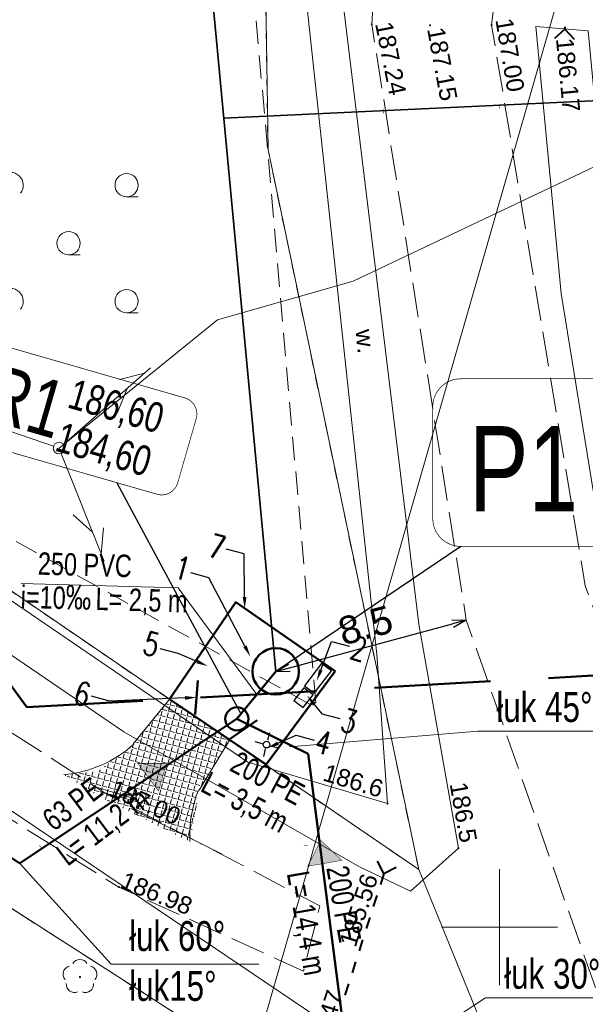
# Model space of a CAD drawing. Header units: metres. Extents: x 7482748 to 7484637, y 5684406 to 5687014.
# Tile 72 of 180: x 7483129 to 7483154, y 5685697 to 5685739. Entities that reach past the tile are written whole.
import ezdxf
from ezdxf import colors
from ezdxf.entities.mleader import LeaderData, LeaderLine
from ezdxf.enums import TextEntityAlignment as Align
from ezdxf.lldxf.tags import DXFTag
from ezdxf.math import Vec2, Vec3

# ---------------------------------------------------------------- set-up
doc = ezdxf.new("R2010")
doc.units = ezdxf.units.M
doc.header["$MEASUREMENT"] = 0
for name, pattern in [('1', [1.5, 1, -0.5]), ('ACAD_ISO03W100', [30, 12, -18]), ('KTJZ01_500', [2, 1.5, -0.5]), ('l217_500', [2, 1.5, -0.5]), ('l218_500', [1, 0.5, -0.5]), ('PTTL_500', [1.5, 1, -0.5])]:
    doc.linetypes.add(name, pattern=pattern)
doc.layers.add('+opis sieci', color=7, linetype='Continuous')
doc.layers.add('IS_Węzeł_sieci_kanalizacyjnej_-_opisy', color=7, linetype='Continuous')
for name, color, linetype, lineweight in [('.domiar', 250, 'Continuous', 9), ('.ks gawitacja', 34, 'Continuous', 50), ('.ks tłoczny', 104, 'Continuous', 50), ('.opisy', 250, 'Continuous', 9), ('_Dzialki', 7, 'Continuous', 0), ('_Kontury', 7, 'Continuous', 0), ('_Podzial_sekcyjny_krzyze', 7, '1', 13), ('_Uzytki', 7, 'Continuous', 0), ('BUIB05_01', 7, 'Continuous', 40), ('GES__SUSM04_01P', 7, 'Continuous', 13), ('Kontur', 7, 'Continuous', 30), ('PTTL04_P', 7, 'Continuous', 13), ('RTPW01_P', 7, 'Continuous', 0), ('RTPW02_P', 7, 'Continuous', 0), ('SUPT_L_0', 30, 'Continuous', 13)]:
    doc.layers.add(name, color=color, linetype=linetype, lineweight=lineweight)
doc.layers.add('_ramki_nieplotowane', color=7, linetype='Continuous', lineweight=0, plot=False)
for name, color, linetype, lineweight, true_color in [('GES__SUPT_pL', 7, 'Continuous', 13, 0xff9100), ('GES__SUPW_01_pL', 5, 'Continuous', 13, 0x0000ff), ('OBOP02_01', 7, 'Continuous', 13, 0x008000)]:
    doc.layers.add(name, color=color, linetype=linetype, lineweight=lineweight, true_color=true_color)
doc.layers.add('IS_kanalizacja_sanitarna', color=7, linetype='SOLID', true_color=0x000000)
doc.layers.add('IS_Opisy_działek_Net', color=7, linetype='SOLID', true_color=0x000000)
for name, color, linetype, lineweight, transparency in [('KTJZ01_O', 7, 'KTJZ01_500', 13, 0.5), ('PTRW02_O', 7, 'Continuous', 13, 0.5), ('PTRW02_T', 7, 'Continuous', 13, 0.25), ('PTTL04_O', 7, 'PTTL_500', 13, 0.5), ('RTPW01_G', 7, 'Continuous', 13, 0.25), ('RTPW02_G', 7, 'Continuous', 13, 0.25)]:
    doc.layers.add(name, color=color, linetype=linetype, lineweight=lineweight, transparency=transparency)
doc.styles.get("Standard").update_dxf_attribs({"font": 'simplex.shx', "width": 0.75})
doc.styles.add('Style-Arial', font='arial.ttf')
tags = doc.linetypes.add('SOLID', pattern=[10, 10, 0]).pattern_tags.tags
tags[6:7] = [DXFTag(74, 4), DXFTag(75, 0), DXFTag(340, '0'), DXFTag(46, 0.0), DXFTag(50, 0.0), DXFTag(44, 0.0), DXFTag(45, 0.0)]
tags[4:5] = [DXFTag(74, 4), DXFTag(75, 0), DXFTag(340, '0'), DXFTag(46, 0.0), DXFTag(50, 0.0), DXFTag(44, 0.0), DXFTag(45, 0.0)]
doc.dimstyles.get("Standard").update_dxf_attribs({"dimtxt": 0.18, "dimasz": 0.18, "dimexe": 0.18, "dimexo": 0.0625, "dimgap": 0.09, "dimtad": 0, "dimtih": 1, "dimtoh": 1, "dimdec": 4, "dimzin": 0, "dimdsep": 46, "dimtxsty": 'Standard', "dimcen": 0.09, "dimadec": 0, "dimazin": 0, "dimtfac": 1, "dimtdec": 4, "dimtofl": 0, "dimtmove": 0, "dimatfit": 3, "dimfxl": 0, "dimtolj": 1, "dimtzin": 0, "dimarcsym": 0})

# ---------------------------------------------------------------- blocks, each defined once
blk = doc.blocks.new('SUSM04_01')
at = {"layer": 'GES__SUSM04_01P', "linetype": 'Continuous', "lineweight": 13}
blk.add_circle((0, 0), 0.25, dxfattribs=at)
blk = doc.blocks.new('RTPW01_1')
at = {"layer": 'RTPW02_P', "linetype": 'Continuous', "lineweight": 0}
h = blk.add_hatch(color=256, dxfattribs=at)
edge = h.paths.add_edge_path()
edge.add_arc((0, 0), 0.045, 0, 360)
blk = doc.blocks.new('RTPW01_2')
at = {"layer": 'RTPW01_P', "linetype": 'Continuous', "lineweight": 0}
h = blk.add_hatch(color=256, dxfattribs=at)
edge = h.paths.add_edge_path()
edge.add_arc((0, 0), 0.045, 0, 360)
blk = doc.blocks.new('RTPW01_3')
at = {"layer": 'RTPW02_P', "linetype": 'Continuous', "lineweight": 0}
h = blk.add_hatch(color=256, dxfattribs=at)
edge = h.paths.add_edge_path()
edge.add_arc((0, 0), 0.045, 0, 360)
blk = doc.blocks.new('PTTL04_1')
at = {"layer": 'PTTL04_P', "linetype": 'Continuous', "lineweight": 13}
for p, q in [((-5, 2), (-4.5, 2)), ((5, 2), (5.5, 2)), ((-2.5, -0.5), (-2, -0.5)), ((2.5, -0.5), (3, -0.5)), ((-5, -3), (-4.5, -3)), ((5, -3), (5.5, -3))]:
    blk.add_line(p, q, dxfattribs=at)
for centre in [(-5, 2.5), (5, 2.5), (-2.5, 0), (2.5, 0), (-5, -2.5), (5, -2.5)]:
    blk.add_circle(centre, 0.5, dxfattribs=at)
for centre in [(0, 2.5), (0, -2.5)]:
    blk.add_arc(centre, 0.55, 320.48, 219.52, dxfattribs=at)
blk = doc.blocks.new('OBOP02_01_35')
at = {"layer": 'OBOP02_01', "linetype": 'Continuous', "lineweight": 13}
h = blk.add_hatch(color=256, dxfattribs=at)
edge = h.paths.add_edge_path()
edge.add_arc((0, 0), 0.05, 0, 360)
for centre, start, end in [((-0.38, 0.12), 102, 222), ((0, 0.4), 30, 150), ((0.38, 0.12), 318, 78), ((-0.24, -0.32), 174, 294), ((0.24, -0.32), 246, 6)]:
    blk.add_arc(centre, 0.35, start, end, dxfattribs=at)
blk = doc.blocks.new('TerminatorOpen_0.5')
at = {"color": 0, "linetype": 'ByBlock', "lineweight": -2}
for q in [(-1, 0.25), (-1, 0), (-1, -0.25)]:
    blk.add_line((0, 0), q, dxfattribs=at)
blk = doc.blocks.new('*D569')
at = {"layer": '.domiar', "color": 0, "linetype": 'Continuous', "lineweight": -2, "transparency": 16777216}
blk.add_line((7483140.950610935, 5685711.186374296), (7483147.980824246, 5685713.071974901), dxfattribs=at)
at = {"layer": 'Defpoints', "color": 0, "linetype": 'Continuous', "transparency": 16777216}
for p in [(7483148.569999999, 5685713.23), (7483148.569999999, 5685713.23), (7483140.361435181, 5685711.028349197)]:
    blk.add_point(p, dxfattribs=at)
at = {"layer": '.domiar', "color": 0, "linetype": 'Continuous', "lineweight": -2, "transparency": 16777216, "xscale": 0.61, "yscale": 0.61, "zscale": 0.61}
for p, rotation in [((7483148.569999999, 5685713.23), 15.0141472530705), ((7483140.361435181, 5685711.028349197), 195.0141472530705)]:
    blk.add_blockref('TerminatorOpen_0.5', p, dxfattribs=dict(at, rotation=rotation))
at = {"layer": '.domiar', "color": 0, "linetype": 'Continuous', "transparency": 16777216, "insert": (7483144.22927899, 5685713.010704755), "char_height": 1.2, "attachment_point": 5, "rotation": 15.014147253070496, "style": 'Style-Arial'}
blk.add_mtext('\\A1;8.5', dxfattribs=at)

msp = doc.modelspace()

# ---------------------------------------------------------------- hatches: boundary and pattern name
at = {"layer": '.domiar', "linetype": 'Continuous'}
h = msp.add_hatch(dxfattribs=at)
h.set_pattern_fill('ANGLE', color=256, angle=-14.9078800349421)
h.set_pattern_definition([(345.0921199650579, (-1211010.898142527, 2115671.945505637), (0.07074806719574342, 0.2657436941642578), [0.2, -0.075]), (75.0921199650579, (-1211010.898142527, 2115671.945505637), (-0.2657436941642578, 0.07074806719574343), [0.2, -0.075])])
h.paths.add_polyline_path([(7483137.270314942, 5685706.24428451), (7483135.126773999, 5685707.416408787), (7483132.8197006, 5685705.61099566), (7483136.663065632, 5685703.689179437), (7483137.066776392, 5685705.908544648)])
h.paths.add_polyline_path([(7483135.126773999, 5685707.416408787), (7483134.256732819, 5685707.892161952, -0.04693367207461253), (7483133.467460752, 5685707.308986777), (7483132.707870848, 5685706.711956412), (7483131.236995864, 5685706.578202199), (7483132.727297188, 5685705.657200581), (7483132.8197006, 5685705.61099566)])
h.paths.add_polyline_path([(7483136.604559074, 5685708.572857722), (7483135.405946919, 5685709.356312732), (7483134.228832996, 5685707.907418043), (7483135.126773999, 5685707.416408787)])
h.paths.add_polyline_path([(7483138.092411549, 5685707.60034508), (7483136.604559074, 5685708.572857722), (7483135.126773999, 5685707.416408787), (7483137.270314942, 5685706.24428451)])
h.paths.add_polyline_path([(7483136.88317904, 5685708.790893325), (7483136.604559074, 5685708.572857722), (7483138.092411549, 5685707.60034508), (7483138.265055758, 5685707.88512427)])
h.paths.add_polyline_path([(7483137.085563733, 5685708.949270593), (7483136.88317904, 5685708.790893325), (7483138.265055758, 5685707.88512427), (7483138.379251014, 5685708.073491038)])
h.paths.add_polyline_path([(7483135.619508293, 5685709.619182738), (7483135.405946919, 5685709.356312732), (7483136.604559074, 5685708.572857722), (7483136.88317904, 5685708.790893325)])
h.paths.add_polyline_path([(7483135.788575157, 5685709.827285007), (7483135.619508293, 5685709.619182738), (7483136.88317904, 5685708.790893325), (7483137.085563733, 5685708.949270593)])
h.paths.add_polyline_path([(7483132.470512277, 5685705.545664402), (7483135.76368658, 5685704.122411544), (7483136.219431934, 5685705.176931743), (7483132.926257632, 5685706.600184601)], flags=9)
at = {"layer": 'IS_kanalizacja_sanitarna', "linetype": 'Continuous', "ltscale": 0.01}
for points in [[(7483135.66396112, 5685707.067051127), (7483134.413961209, 5685707.066577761), (7483135.314415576, 5685705.866918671)], [(7483142.303166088, 5685703.742009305), (7483141.735882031, 5685702.628147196), (7483143.213634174, 5685702.885535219)]]:
    msp.add_hatch(color=256, dxfattribs=at).paths.add_polyline_path(points)

# ---------------------------------------------------------------- linework, layer by layer
at = {"layer": '.domiar', "linetype": 'Continuous'}
for p, q in [((7483132.624649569, 5685706.036085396), (7483134.301730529, 5685705.529487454)), ((7483134.114950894, 5685705.115083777), (7483138.050719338, 5685703.147062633))]:
    msp.add_line(p, q, dxfattribs=at)
for points in [[(7483129.396323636, 5685714.809443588), (7483136.158895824, 5685714.622185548), (7483139.551385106, 5685710.037002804)], [(7483135.812846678, 5685709.857160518), (7483134.228832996, 5685707.907418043)], [(7483140.953068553, 5685707.780768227), (7483149.062909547, 5685708.454627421), (7483149.062909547, 5685708.454627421)], [(7483154.470224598, 5685708.454627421), (7483149.062909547, 5685708.454627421)], [(7483138.369076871, 5685708.056708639), (7483137.066776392, 5685705.908544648)], [(7483129.341190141, 5685702.745594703), (7483133.278260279, 5685698.406127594), (7483139.628715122, 5685698.406127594)], [(7483143.655966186, 5685693.186554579), (7483149.403624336, 5685696.960113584), (7483149.403624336, 5685696.960113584)], [(7483154.810939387, 5685696.960113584), (7483149.403624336, 5685696.960113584)]]:
    msp.add_lwpolyline(points, dxfattribs=at)
for centre, radius, start, end in [((7483130.762559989, 5685711.79550226), 5.238827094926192, 275.1959087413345, 311.8341108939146), ((7483141.895176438, 5685703.954369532), 5.238827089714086, 157.8488506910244, 182.901559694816)]:
    msp.add_arc(centre, radius, start, end, dxfattribs=at)
at = {"layer": '.ks gawitacja', "linetype": 'Continuous'}
msp.add_lwpolyline([(7483138.690752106, 5685708.980175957), (7483140.361435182, 5685711.028349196)], dxfattribs=at)
for centre, radius in [((7483140.361435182, 5685711.028349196), 1), ((7483138.690752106, 5685708.980175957), 0.5)]:
    msp.add_circle(centre, radius, dxfattribs=at)
at = {"layer": '.ks tłoczny', "linetype": 'Continuous', "lineweight": 35}
for points in [[(7483140.361435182, 5685711.028349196), (7483137.62560025, 5685740.215733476), (7483137.62560025, 5685740.215733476), (7483137.62560025, 5685740.215733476), (7483139.779168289, 5685773.104106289), (7483139.779168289, 5685773.104106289)], [(7483138.12625366, 5685734.874488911), (7483155.218236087, 5685735.666559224)]]:
    msp.add_lwpolyline(points, dxfattribs=at)
at = {"layer": '.ks tłoczny', "linetype": 'Continuous'}
for points in [[(7483129.341190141, 5685702.745594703), (7483097.058899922, 5685724.426886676), (7483072.952580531, 5685701.128693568), (7483072.952580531, 5685701.128693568), (7483061.648710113, 5685706.470062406), (7483020.91302796, 5685681.92913045), (7482983.509086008, 5685671.127759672), (7482925.736857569, 5685666.870595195)], [(7483141.760813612, 5685707.470790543), (7483138.690752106, 5685708.980175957)]]:
    msp.add_lwpolyline(points, dxfattribs=at)
at = {"layer": '.ks tłoczny', "color": 111, "linetype": 'Continuous', "true_color": 0x70ffb8}
for points in [[(7483129.337473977, 5685702.765461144), (7483138.690752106, 5685708.980175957)], [(7483141.760813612, 5685707.470790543), (7483143.588048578, 5685693.316893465)]]:
    msp.add_lwpolyline(points, dxfattribs=at)
at = {"layer": '.opisy', "color": 1, "linetype": 'Continuous', "lineweight": 50}
for p, q in [((7483137.011610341, 5685710.636445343), (7483136.895451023, 5685709.171173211)), ((7483138.355042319, 5685708.095647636), (7483139.56640461, 5685708.928184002))]:
    msp.add_line(p, q, dxfattribs=at)
msp.add_lwpolyline([(7483142.920754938, 5685711.031572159), (7483139.944484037, 5685707.013884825), (7483135.791225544, 5685709.825490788), (7483138.643549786, 5685714.003455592), (7483142.920754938, 5685711.031572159)], dxfattribs=at)
at = {"color": 1, "linetype": 'ByBlock', "lineweight": 30}
for p, q in [((7483140.098055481, 5685708.376294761), (7483140.013013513, 5685708.056860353)), ((7483139.456790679, 5685708.004684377), (7483139.776225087, 5685707.919642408)), ((7483140.150231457, 5685707.820071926), (7483140.469665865, 5685707.735029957)), ((7483139.91344303, 5685707.682853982), (7483139.828401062, 5685707.363419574))]:
    msp.add_line(p, q, dxfattribs=at)
msp.add_lwpolyline([(7483142.338443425, 5685711.368668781), (7483141.603186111, 5685710.41070948), (7483142.024200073, 5685710.087570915), (7483142.759457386, 5685711.045530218)], close=True, dxfattribs=at)
msp.add_circle((7483139.963228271, 5685707.869857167), 0.1433711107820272, dxfattribs=at)
at = {"layer": '_Dzialki', "color": 96, "linetype": 'Continuous', "true_color": 0x008000, "flags": 128}
for points in [[(7483140.03, 5685733.5), (7483139.62, 5685760.53)], [(7483146.52, 5685702.49), (7483140.03, 5685733.5)], [(7483146.52, 5685702.49), (7483122.05, 5685719.22)], [(7483143.46, 5685691.53), (7483112.69, 5685711.26)], [(7483159.84, 5685669.78), (7483146.52, 5685702.49)]]:
    msp.add_lwpolyline(points, dxfattribs=at)
at = {"layer": '_Kontury', "color": 96, "linetype": 'l217_500', "true_color": 0x008000, "flags": 128}
msp.add_lwpolyline([(7483143.46, 5685691.53), (7483112.69, 5685711.26)], dxfattribs=at)
at = {"layer": '_Podzial_sekcyjny_krzyze', "linetype": 'Continuous'}
for p, q in [((7483150, 5685697.5), (7483150, 5685702.5)), ((7483147.5, 5685700), (7483152.5, 5685700))]:
    msp.add_line(p, q, dxfattribs=at)
at = {"layer": '_ramki_nieplotowane', "color": 3, "linetype": 'Continuous', "lineweight": 0, "flags": 128}
msp.add_lwpolyline([(7482782.62, 5685528.23), (7483068.08, 5685446.2), (7483184.21, 5685850.35), (7482898.76, 5685932.38), (7482782.62, 5685528.23)], close=True, dxfattribs=at)
at = {"layer": '_Uzytki', "color": 96, "linetype": 'l218_500', "true_color": 0x008000, "flags": 128}
for points in [[(7483139.62, 5685760.53), (7483140.03, 5685733.5)], [(7483140.03, 5685733.5), (7483146.52, 5685702.49)], [(7483146.52, 5685702.49), (7483122.05, 5685719.22)], [(7483112.69, 5685711.26), (7483143.46, 5685691.53)]]:
    msp.add_lwpolyline(points, dxfattribs=at)
at = {"layer": 'BUIB05_01', "linetype": 'Continuous', "lineweight": 40}
for p, q in [((7483152.81, 5685738.71), (7483152.37, 5685738.3)), ((7483152.81, 5685738.8), (7483152.81, 5685738.71)), ((7483152.81, 5685738.71), (7483153.22, 5685738.27)), ((7483145.02, 5685702.32), (7483144.75, 5685702.85)), ((7483145.02, 5685702.32), (7483144.87, 5685701.84)), ((7483145.02, 5685702.32), (7483145.55, 5685702.59)), ((7483144.71, 5685701.37), (7483144.56, 5685700.89)), ((7483144.41, 5685700.42), (7483144.26, 5685699.94)), ((7483144.1, 5685699.46), (7483143.95, 5685698.99)), ((7483143.8, 5685698.51), (7483143.65, 5685698.04)), ((7483143.49, 5685697.56), (7483143.34, 5685697.08))]:
    msp.add_line(p, q, dxfattribs=at)
at = {"layer": 'GES__SUPT_pL', "linetype": 'Continuous', "lineweight": 13, "flags": 128}
msp.add_lwpolyline([(7483330.51, 5685982.7), (7483318.5, 5685970.33), (7483304.63, 5685955.31), (7483290.37, 5685938.88), (7483269.82, 5685914.74), (7483235.27, 5685876.58), (7483194.74, 5685830.89), (7483182.64, 5685815.57), (7483178.42, 5685810.79), (7483171.42, 5685800.43), (7483166.94, 5685792.19), (7483161.83, 5685777.28), (7483161.38, 5685764.86), (7483161.76, 5685749.17), (7483161.39, 5685734.08), (7483154.95, 5685733.19), (7483143.7, 5685727.84), (7483137.86, 5685726.17), (7483131.03, 5685720.65)], dxfattribs=at)
at = {"layer": 'GES__SUPW_01_pL', "linetype": 'Continuous', "lineweight": 13, "flags": 128}
msp.add_lwpolyline([(7483156.82, 5685563.04), (7483161.75, 5685598.84), (7483168.05, 5685634.05), (7483159.66, 5685661.46), (7483160.86, 5685669.99), (7483145.24, 5685694.04), (7483091.53, 5685730.3)], dxfattribs=at)
at = {"layer": 'IS_kanalizacja_sanitarna', "linetype": 'Continuous', "ltscale": 0.01, "const_width": 0.02}
for points in [[(7483150.006586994, 5685735.286773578), (7483149.997969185, 5685735.486587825)], [(7483145.011230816, 5685735.071328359), (7483145.002613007, 5685735.271142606)], [(7483135.66396112, 5685707.067051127), (7483134.413961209, 5685707.066577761), (7483135.314415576, 5685705.866918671), (7483135.66396112, 5685707.067051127)], [(7483133.500306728, 5685705.776062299), (7483133.380246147, 5685705.936016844)], [(7483130.301215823, 5685703.374850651), (7483130.181155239, 5685703.534805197)], [(7483141.569872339, 5685703.506968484), (7483141.766905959, 5685703.541286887)], [(7483142.303166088, 5685703.742009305), (7483141.735882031, 5685702.628147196), (7483143.213634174, 5685702.885535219), (7483142.303166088, 5685703.742009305)]]:
    msp.add_lwpolyline(points, dxfattribs=at)
at = {"layer": 'IS_Węzeł_sieci_kanalizacyjnej_-_opisy', "color": 1, "linetype": '1', "lineweight": 50, "ltscale": 5}
msp.add_line((7483129.640519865, 5685709.481860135), (7483180.274892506, 5685712.318070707), dxfattribs=at)
msp.add_lwpolyline([(7483129.640519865, 5685709.481860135), (7483112.565, 5685732.939999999)], dxfattribs=at)
at = {"layer": 'IS_Węzeł_sieci_kanalizacyjnej_-_opisy', "color": 18, "linetype": 'SOLID', "ltscale": 0.01, "true_color": 0x000000, "const_width": 0.03}
for points in [[(7483124.496336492, 5685721.756742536), (7483135.24954062, 5685718.660825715, 0.414214), (7483136.140636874, 5685719.153519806), (7483136.937441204, 5685721.921100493, 0.414214), (7483136.444747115, 5685722.812196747), (7483125.691542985, 5685725.908113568, 0.414214), (7483124.800446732, 5685725.415419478), (7483124.003642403, 5685722.647838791, 0.414214), (7483124.496336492, 5685721.756742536)], [(7483148.328068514, 5685716.415059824), (7483160.491401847, 5685716.415059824, 0.414214), (7483161.694735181, 5685717.618393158), (7483161.694735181, 5685722.43172649, 0.414214), (7483160.491401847, 5685723.635059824), (7483148.328068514, 5685723.635059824, 0.414214), (7483147.12473518, 5685722.43172649), (7483147.12473518, 5685717.618393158, 0.414214), (7483148.328068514, 5685716.415059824)]]:
    msp.add_lwpolyline(points, format="xyb", dxfattribs=at)
at = {"layer": 'IS_Węzeł_sieci_kanalizacyjnej_-_opisy', "color": 18, "linetype": 'SOLID', "ltscale": 0.01, "true_color": 0x000000}
for points in [[(7483133.518910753, 5685719.159085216), (7483138.860027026, 5685709.19091272)], [(7483148.328068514, 5685716.415059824), (7483140.36143518, 5685711.028359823)]]:
    msp.add_lwpolyline(points, dxfattribs=at)
at = {"layer": 'Kontur', "linetype": 'ACAD_ISO03W100', "lineweight": 30, "ltscale": 3}
for p, q in [((7483141.577932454, 5685710.324071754), (7483141.148549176, 5685709.771233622)), ((7483141.972816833, 5685710.017369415), (7483141.577932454, 5685710.324071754)), ((7483141.543433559, 5685709.464531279), (7483141.972816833, 5685710.017369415)), ((7483141.148549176, 5685709.771233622), (7483141.543433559, 5685709.464531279))]:
    msp.add_line(p, q, dxfattribs=at)
at = {"layer": 'KTJZ01_O', "linetype": 'KTJZ01_500', "lineweight": 13, "flags": 128}
for points in [[(7483197.91, 5685647.78), (7483191.3, 5685645.21), (7483187.04, 5685652.01), (7483182.78, 5685658.81), (7483173.01, 5685674.4), (7483160.42, 5685696.27), (7483153.69, 5685714.72), (7483149.66, 5685738.88), (7483150.14, 5685742.97), (7483152.18, 5685766.74), (7483152.64, 5685773.87), (7483156.88, 5685789.66), (7483160.03, 5685797.82), (7483165.63, 5685808.56), (7483171.47, 5685814.85), (7483176.12, 5685820.16), (7483191.38, 5685837.95), (7483216.44, 5685866.07), (7483238.67, 5685890.6), (7483242.86, 5685894.87), (7483263.91, 5685918.34), (7483290.28, 5685947.07), (7483315.51, 5685974.43), (7483346.16, 5686007.45), (7483367.58, 5686031.19), (7483372.66, 5686037.59), (7483378.07, 5686044.41), (7483383.78, 5686055), (7483386.81, 5686063.17), (7483391.06, 5686075.79), (7483392.94, 5686081.53), (7483394.38, 5686081.91), (7483397.17, 5686082.85), (7483401.23, 5686082.98), (7483404.7, 5686083), (7483407.11, 5686083.92), (7483410.43, 5686086.41), (7483412.08, 5686088.69), (7483412.96, 5686091.17), (7483413.79, 5686094.46), (7483412.71, 5686099.4), (7483411.05, 5686100.85), (7483407.94, 5686103.18), (7483405.29, 5686104.69), (7483403.35, 5686106.28), (7483402.57, 5686107.54), (7483401.86, 5686108.47), (7483403.54, 5686113.11), (7483404.07, 5686113.93), (7483409.52, 5686129.91), (7483416.09, 5686150.36), (7483420.49, 5686164.15), (7483421.47, 5686167.05), (7483423.62, 5686173.38), (7483428.4, 5686186.8), (7483437.81, 5686215.26), (7483441.02, 5686225.03), (7483450.09, 5686253.79), (7483453.73, 5686263.28), (7483459.39, 5686280.61), (7483466.44, 5686301.37), (7483471.25, 5686316.24), (7483473.9, 5686323.17), (7483478.13, 5686336.85), (7483485.37, 5686356.93), (7483492.13, 5686378.36), (7483498.67, 5686398.43), (7483502.19, 5686408.5), (7483505.2, 5686417.38), (7483513.05, 5686441.11), (7483516.25, 5686450.23), (7483530.52, 5686493.07), (7483533.34, 5686501.51), (7483543.47, 5686531.52), (7483557.14, 5686572.33), (7483559.91, 5686580.46), (7483570.16, 5686610.95), (7483575.71, 5686628.68), (7483581.26, 5686643.91), (7483583.2, 5686649.41), (7483591.35, 5686674.28), (7483597.45, 5686691.67), (7483602.2, 5686705.71), (7483616.93, 5686750.38), (7483619.53, 5686757.95), (7483621.36, 5686763.29), (7483634.9, 5686799.43), (7483640.84, 5686811.96)], [(7483150.46, 5685792.63), (7483151.46, 5685791.7), (7483147.58, 5685774.4), (7483146.82, 5685767.54), (7483144.74, 5685742.51), (7483144.5, 5685738.91), (7483148.57, 5685713.23), (7483155.31, 5685694.05), (7483167.75, 5685671.14), (7483177.64, 5685655.48), (7483181.96, 5685648.64), (7483185.17, 5685643.56), (7483185.16, 5685643.34), (7483185.15, 5685643.23), (7483185.15, 5685643.12), (7483185.14, 5685643.01), (7483185.13, 5685642.9), (7483185.11, 5685642.79), (7483185.1, 5685642.68), (7483185.08, 5685642.58), (7483185.06, 5685642.47), (7483185.04, 5685642.36), (7483185.02, 5685642.25), (7483184.99, 5685642.15), (7483184.96, 5685642.04), (7483184.93, 5685641.93), (7483184.9, 5685641.83), (7483184.87, 5685641.72), (7483184.84, 5685641.62), (7483184.8, 5685641.52), (7483184.76, 5685641.41), (7483184.72, 5685641.31), (7483184.68, 5685641.21), (7483184.63, 5685641.11), (7483184.59, 5685641.01), (7483184.54, 5685640.91), (7483184.49, 5685640.81), (7483184.44, 5685640.71), (7483184.39, 5685640.62), (7483184.33, 5685640.52), (7483184.28, 5685640.43), (7483184.22, 5685640.33), (7483184.16, 5685640.24), (7483184.1, 5685640.15), (7483184.04, 5685640.06), (7483183.97, 5685639.97), (7483183.91, 5685639.88), (7483183.84, 5685639.8), (7483183.77, 5685639.71), (7483183.63, 5685639.54), (7483185.5, 5685634.52), (7483185.7, 5685634.67), (7483185.81, 5685634.73), (7483185.92, 5685634.8), (7483186.03, 5685634.86), (7483186.14, 5685634.93), (7483186.25, 5685634.98), (7483186.36, 5685635.04), (7483186.48, 5685635.09), (7483186.59, 5685635.14), (7483186.71, 5685635.19), (7483186.82, 5685635.24), (7483186.95, 5685635.27), (7483187.06, 5685635.32), (7483187.19, 5685635.35), (7483187.31, 5685635.38), (7483187.43, 5685635.41), (7483187.55, 5685635.44), (7483187.68, 5685635.46), (7483187.8, 5685635.48), (7483187.93, 5685635.49), (7483188.05, 5685635.51), (7483188.18, 5685635.52), (7483188.3, 5685635.53), (7483188.43, 5685635.53), (7483188.55, 5685635.53), (7483188.68, 5685635.53), (7483188.81, 5685635.53), (7483188.93, 5685635.51), (7483189.06, 5685635.51), (7483189.18, 5685635.49), (7483189.31, 5685635.47), (7483189.43, 5685635.45), (7483189.55, 5685635.43), (7483189.68, 5685635.4), (7483189.8, 5685635.37), (7483189.92, 5685635.33), (7483190.04, 5685635.3), (7483190.28, 5685635.22), (7483196.05, 5685625.61)]]:
    msp.add_lwpolyline(points, dxfattribs=at)
msp.add_lwpolyline([(7483147.59, 5685795.21), (7483140.64, 5685788.06), (7483123.67, 5685769.31), (7483109.08, 5685753.47), (7483108.73, 5685753.09, 0.05), (7483103.9, 5685747.11, 0.01), (7483100.54, 5685741.09), (7483097.73, 5685734.72), (7483094.95, 5685731.49), (7483082.13, 5685719.33), (7483074.36, 5685712.1), (7483068.84, 5685706.83), (7483064.72, 5685703.57), (7483054.93, 5685695.77), (7483043.03, 5685688.15), (7483031.46, 5685682.04), (7483020.11, 5685677.09), (7483006.16, 5685671.71), (7482990.04, 5685666.69), (7482982.47, 5685665.24), (7482982.8, 5685661.54), (7482986.81, 5685662.3), (7482987.56, 5685661.17), (7482993.7, 5685663.79), (7483007.78, 5685668.53), (7483021.44, 5685673.82), (7483033.41, 5685679.1), (7483044.73, 5685685.05), (7483057.36, 5685693.21), (7483066.87, 5685700.84), (7483076.84, 5685709.62), (7483084.6, 5685716.89), (7483092.83, 5685724.66, -0.23), (7483096.24, 5685726.18, -0.07), (7483100.89, 5685725.23), (7483106.45, 5685719.91), (7483115.62, 5685712.98), (7483133.61, 5685701.73), (7483141.56, 5685698.11), (7483142.26, 5685700.92), (7483133.13, 5685705.71), (7483117.71, 5685715.66), (7483108.86, 5685722.51, -0.05), (7483103.93, 5685728.36, -0.19), (7483102.48, 5685735.46), (7483105.37, 5685742.84), (7483111.2, 5685750.72), (7483126.15, 5685766.83), (7483143.48, 5685786.01), (7483150.46, 5685792.63)], format="xyb", dxfattribs=at)
at = {"layer": 'PTRW02_O', "linetype": 'Continuous', "lineweight": 13, "flags": 128}
for points in [[(7483148.23, 5685703.41), (7483146.52, 5685713.06), (7483142.78, 5685743.81), (7483146.67, 5685776.34), (7483145.49, 5685776.53), (7483141.11, 5685776.8), (7483137.07, 5685774.86), (7483120.21, 5685756.2), (7483121.36, 5685755.17), (7483130.88, 5685764.71), (7483139.28, 5685774.37), (7483143.04, 5685775.29), (7483144.01, 5685774.75), (7483143.41, 5685768.91), (7483141.25, 5685743.9), (7483144.72, 5685711.76), (7483145.18, 5685705.33), (7483139.16, 5685707.12), (7483123.54, 5685717.77), (7483122.46, 5685716.16), (7483133.82, 5685708.42), (7483143.97, 5685702.61), (7483146.17, 5685701.56), (7483148.23, 5685703.41)], [(7483151.57, 5685738.82), (7483153.82, 5685738.63), (7483154.89, 5685727.24), (7483159.05, 5685707.92), (7483164.4, 5685695.84), (7483174.01, 5685679.7), (7483171.66, 5685678.41), (7483162.7, 5685694.27), (7483156.85, 5685707.07), (7483154.7, 5685714.75), (7483152.66, 5685727.31), (7483151.57, 5685738.82)]]:
    msp.add_lwpolyline(points, close=True, dxfattribs=at)
at = {"layer": 'PTTL04_O', "linetype": 'PTTL_500', "lineweight": 13, "flags": 128}
msp.add_lwpolyline([(7483137.15, 5685766.25), (7483121.77, 5685752.4), (7483111.23, 5685736.95), (7483113.9, 5685728.93), (7483128.16, 5685717.19), (7483142.11, 5685709.45), (7483137.15, 5685766.25)], dxfattribs=at)
at = {"layer": 'SUPT_L_0', "linetype": 'Continuous'}
for p, q in [((7483134.97, 5685724.11), (7483131.22, 5685720.81)), ((7483134.71, 5685723.88), (7483133.63, 5685723.6)), ((7483133.96, 5685723.22), (7483133.54, 5685722.19)), ((7483130.79, 5685720.73), (7483126.06, 5685722.35)), ((7483131.12, 5685720.42), (7483132.97, 5685715.77)), ((7483131.64, 5685717.77), (7483132.47, 5685717.03)), ((7483132.94, 5685717.21), (7483132.84, 5685716.1))]:
    msp.add_line(p, q, dxfattribs=at)

# ---------------------------------------------------------------- block references
at = {"layer": 'GES__SUSM04_01P', "linetype": 'Continuous', "lineweight": 13}
msp.add_blockref('SUSM04_01', (7483131.03, 5685720.65), dxfattribs=at)
at = {"layer": 'OBOP02_01', "linetype": 'Continuous', "lineweight": 13}
msp.add_blockref('OBOP02_01_35', (7483131.93, 5685697.86), dxfattribs=at)
at = {"layer": 'PTTL04_P', "linetype": 'Continuous', "lineweight": 13}
msp.add_blockref('PTTL04_1', (7483128.94, 5685729.48), dxfattribs=at)
at = {"layer": 'RTPW01_P', "linetype": 'Continuous', "lineweight": 0}
for p in [(7483145.18, 5685705.33), (7483148.23, 5685703.41)]:
    msp.add_blockref('RTPW01_2', p, dxfattribs=at)
at = {"layer": 'RTPW02_P', "linetype": 'Continuous', "lineweight": 0}
for name, p in [('RTPW01_3', (7483144.5, 5685738.91)), ('RTPW01_3', (7483147.01, 5685738.87)), ('RTPW01_3', (7483149.66, 5685738.88)), ('RTPW01_3', (7483152.81, 5685738.71)), ('RTPW01_1', (7483133.13, 5685705.71)), ('RTPW01_3', (7483145.02, 5685702.32)), ('RTPW01_1', (7483133.61, 5685701.73))]:
    msp.add_blockref(name, p, dxfattribs=at)
at = {"layer": 'RTPW02_P', "linetype": 'Continuous', "lineweight": 0, "rotation": 16.02471607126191}
msp.add_blockref('RTPW01_1', (7483134.301730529, 5685705.529487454), dxfattribs=at)

# ---------------------------------------------------------------- texts
at = {"layer": 'IS_Opisy_działek_Net', "linetype": 'Continuous', "ltscale": 0.01, "insert": (7483131.695500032, 5685738.9622), "char_height": 1.2888, "attachment_point": 3}
msp.add_mtext('\\fArial|b0|i0;', dxfattribs=at)
at = {"layer": 'IS_Opisy_działek_Net', "linetype": 'Continuous', "ltscale": 0.01}
for s, insert, char_height, attachment_point, rotation in [('\\fArial|b0|i0;', (7483147.955239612, 5685735.741004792), 1.2888, 7, 2.5), ('\\fArial|b0|i0;', (7483147.955239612, 5685735.741004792), 1.2888, 7, 2.5), ('\\fArial|b0|i0;', (7483149.635172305, 5685734.862175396), 1.2888, 1, 2.5), ('\\fArial|b0|i0;', (7483149.635172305, 5685734.862175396), 1.2888, 1, 2.5), ('\\fArial|b0|i0;', (7483138.792719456, 5685722.318748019), 1.2888, 1, 275.4), ('\\fArial|b0|i0;', (7483138.792719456, 5685722.318748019), 1.2888, 1, 275.4), ('\\fArial|b0|i0;', (7483139.771565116, 5685722.059716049), 1.2888, 7, 275.4), ('\\fArial|b0|i0;', (7483139.771565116, 5685722.059716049), 1.2888, 7, 275.4), ('{\\fArial|b0|i0|c238|p34;250 PVC}', (7483130.106225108, 5685715.182633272), 0.9648, 7, 358.41386469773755), ('{\\fArial|b0|i0|c238|p34;i=10\\H1.0833x;‰\\fMS Shell Dlg 2|b0|i0|c238|p0;\\H0.65385x; \\fArial|b0|i0|c238|p34;\\H1.4118x;L= 2,5 m}', (7483129.396323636, 5685714.809443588), 0.9648, 1, 358.41386469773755), ('{\\fArial|b0|i0|c238|p34;200 PE}', (7483138.31591052, 5685706.763422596), 0.9648, 7, 332.09803857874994), ('{\\fArial|b0|i0|c238|p34;63 PE}', (7483130.800300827, 5685704.089340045), 0.9648, 7, 36.93854910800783), ('{\\fArial|b0|i0|c238|p34;L= 3,5 m}', (7483137.514138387, 5685706.743621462), 0.9648, 1, 332.09803857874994), ('{\\fArial|b0|i0|c238|p34;L= 11,2 m}', (7483130.81448946, 5685703.37058019), 0.9648, 1, 36.93854910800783), ('{\\fArial|b0|i0|c238|p34;200 PE}', (7483142.522197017, 5685702.557213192), 0.9648, 7, 279.83854910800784), ('{\\fArial|b0|i0|c238|p34;L= 14,4 m}', (7483141.785447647, 5685702.488854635), 0.9648, 1, 279.83854910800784)]:
    msp.add_mtext(s, dxfattribs=dict(at, insert=insert, char_height=char_height, attachment_point=attachment_point, rotation=rotation))
at = {"layer": 'IS_Węzeł_sieci_kanalizacyjnej_-_opisy', "color": 18, "linetype": 'SOLID', "ltscale": 0.01, "true_color": 0x000000, "rotation": 343.9385491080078}
for s, insert, char_height, attachment_point in [('{\\fArial|b0|i0|c238|p34;SR1}', (7483130.825335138, 5685721.004756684), 2.448, 9), ('{\\fArial|b0|i0|c238|p34;186,60}', (7483131.268705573, 5685722.183293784), 1.2888, 7), ('{\\fArial|b0|i0|c238|p34;184,60}', (7483131.155160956, 5685721.788913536), 1.2888, 1)]:
    msp.add_mtext(s, dxfattribs=dict(at, insert=insert, char_height=char_height, attachment_point=attachment_point))
at = {"layer": 'IS_Węzeł_sieci_kanalizacyjnej_-_opisy', "color": 18, "linetype": 'SOLID', "ltscale": 0.01, "true_color": 0x000000}
for s, insert, char_height, attachment_point in [('\\fArial|b0|i0;P1', (7483153.38473518, 5685717.925059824), 3.672, 9), ('{\\fArial|b0|i0|c238|p34;łuk 45%%D}', (7483149.86207388, 5685708.826489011), 1.2888, 7), ('{\\fArial|b0|i0|c238|p34;łuk 60%%D\\Płuk15%%D}', (7483134.048042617, 5685696.811465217), 1.2888, 7), ('{\\fArial|b0|i0|c238|p34;łuk 30%%D}', (7483150.202788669, 5685697.331975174), 1.2888, 7)]:
    msp.add_mtext(s, dxfattribs=dict(at, insert=insert, char_height=char_height, attachment_point=attachment_point))
at = {"layer": 'PTRW02_T', "linetype": 'Continuous', "lineweight": 13, "style": 'Style-Arial'}
msp.add_text('w.', height=0.75, rotation=275.71, dxfattribs=at).set_placement((7483144.22, 5685725.25), align=Align.MIDDLE_CENTER)
at = {"layer": 'RTPW01_G', "linetype": 'Continuous', "lineweight": 13, "style": 'Style-Arial'}
for s, rotation, p in [('186.6', 343.08, (7483142.34, 5685706.34)), ('186.5', 280.05, (7483147.85, 5685706.18))]:
    msp.add_text(s, height=0.75, rotation=rotation, dxfattribs=at).set_placement(p)
at = {"layer": 'RTPW02_G', "linetype": 'Continuous', "lineweight": 13, "style": 'Style-Arial'}
for s, rotation, p in [('187.24', 281.16, (7483144.64, 5685738.94)), ('187.15', 280.48, (7483146.88, 5685738.71)), ('187.00', 279.47, (7483149.82, 5685739.11)), ('186.17', 275.41, (7483152.43, 5685738.29)), ('187.00', 335.51, (7483133.13, 5685705.71)), ('186.98', 337.59, (7483133.61, 5685701.73)), ('185.56', 72.21, (7483143.8, 5685699.1)), ('185.47', 72.21, (7483142.31, 5685694.08))]:
    msp.add_text(s, height=0.75, rotation=rotation, dxfattribs=at).set_placement(p)

# ---------------------------------------------------------------- dimensions: what is measured, and where the dimension line sits
at = {"layer": '.domiar', "color": 7, "linetype": 'Continuous'}
dim = msp.add_aligned_dim(p1=(7483140.361435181, 5685711.028349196), p2=(7483148.57, 5685713.23), distance=2.412663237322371e-10, dimstyle='Standard', override={"dimtxt": 1.2, "dimasz": 0.61, "dimexe": 0.3, "dimexo": 0.3, "dimgap": 0.3, "dimtad": 1, "dimtih": 0, "dimtoh": 0, "dimdec": 1, "dimzin": 11, "dimdsep": 0, "dimtxsty": 'Style-Arial', "dimblk": 'TerminatorOpen_0.5', "dimadec": 4, "dimazin": 3, "dimtdec": 1, "dimatfit": 1, "dimldrblk": 'TerminatorOpen_0.5', "dimfrac": 2, "dimtzin": 11}, dxfattribs=at)
dim.commit()
dim.dimension.update_dxf_attribs({"geometry": '*D569', "text_midpoint": (7483144.22927899, 5685713.010704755)})

# ---------------------------------------------------------------- leaders
at = {"layer": '+opis sieci', "linetype": 'ByBlock', "lineweight": 30}
ml = msp.add_multileader_mtext('Standard', dxfattribs=at)
ml.set_content('7', color=256)
ml.set_leader_properties()
ml.build(insert=Vec2(0, 0))
ml.multileader.update_dxf_attribs({"dogleg_length": 0.8, "arrow_head_size": 0.5})
ctx = ml.context
ctx.base_point, ctx.char_height, ctx.arrow_head_size, ctx.landing_gap_size, ctx.plane_origin, ctx.plane_x_axis, ctx.plane_y_axis = Vec3(7483137.572372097, 5685716.468395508), 1, 0.5, 0.09, Vec3(7483144.64055574, 5685716.218694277), Vec3(0.9663407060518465, -0.2572656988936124), Vec3(0.2572656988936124, 0.9663407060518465)
ctx.text_align_type = 2
notes = []
notes.append((ctx, [(0, (1, 1, 0), (7483139.002556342, 5685716.087642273), (-0.9663407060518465, 0.2572656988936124), 0.8, [(0, [(7483139.026440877, 5685713.737415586)], 0, [])])]))
ctx.mtext.insert, ctx.mtext.text_direction, ctx.mtext.rotation, ctx.mtext.alignment, ctx.mtext.flow_direction = Vec3(7483138.271145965, 5685716.799779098), Vec3(0.9663407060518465, -0.2572656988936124), 6.02299371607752, 3, 5
ml = msp.add_multileader_mtext('Standard', dxfattribs=at)
ml.set_content('1', color=256)
ml.set_leader_properties()
ml.build(insert=Vec2(0, 0))
ml.multileader.update_dxf_attribs({"dogleg_length": 0.8, "arrow_head_size": 0.5})
ctx = ml.context
ctx.base_point, ctx.char_height, ctx.arrow_head_size, ctx.landing_gap_size, ctx.plane_origin, ctx.plane_x_axis, ctx.plane_y_axis = Vec3(7483136.364483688, 5685715.363519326), 1, 0.5, 0.09, Vec3(7483143.122057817, 5685715.196510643), Vec3(0.9663407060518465, -0.2572656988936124), Vec3(0.2572656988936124, 0.9663407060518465)
ctx.text_align_type = 2
notes.append((ctx, [(0, (1, 1, 0), (7483137.48405842, 5685715.065458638), (-0.9663407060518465, 0.2572656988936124), 0.8, [(0, [(7483139.267645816, 5685711.66799899)], 0, [])])]))
ctx.mtext.insert, ctx.mtext.text_direction, ctx.mtext.rotation, ctx.mtext.alignment, ctx.mtext.flow_direction = Vec3(7483136.77837461, 5685715.874229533), Vec3(0.9663407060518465, -0.2572656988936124), 6.02299371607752, 3, 5
ml = msp.add_multileader_mtext('Standard', dxfattribs=at)
ml.set_content('5', color=256)
ml.set_leader_properties()
ml.build(insert=Vec2(0, 0))
ml.multileader.update_dxf_attribs({"dogleg_length": 0.8, "arrow_head_size": 0.5})
ctx = ml.context
ctx.base_point, ctx.char_height, ctx.arrow_head_size, ctx.landing_gap_size, ctx.plane_origin, ctx.plane_x_axis, ctx.plane_y_axis = Vec3(7483134.725533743, 5685712.180849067), 1, 0.5, 0.09, Vec3(7483141.793717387, 5685711.931147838), Vec3(0.9663407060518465, -0.2572656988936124), Vec3(0.2572656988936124, 0.9663407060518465)
ctx.text_align_type = 2
notes.append((ctx, [(0, (1, 1, 0), (7483136.155717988, 5685711.800095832), (-0.9663407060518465, 0.2572656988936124), 0.8, [(0, [(7483137.434839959, 5685711.25643665)], 0, [])])]))
ctx.mtext.insert, ctx.mtext.text_direction, ctx.mtext.rotation, ctx.mtext.alignment, ctx.mtext.flow_direction = Vec3(7483135.45003418, 5685712.608866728), Vec3(0.9663407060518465, -0.2572656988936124), 6.02299371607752, 3, 5
ml = msp.add_multileader_mtext('Standard', dxfattribs=at)
ml.set_content('2', color=256)
ml.set_leader_properties()
ml.build(insert=Vec2(0, 0))
ml.multileader.update_dxf_attribs({"dogleg_length": 0.8, "arrow_head_size": 0.5})
ctx = ml.context
ctx.base_point, ctx.char_height, ctx.arrow_head_size, ctx.landing_gap_size, ctx.plane_origin, ctx.plane_x_axis, ctx.plane_y_axis = Vec3(7483143.540061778, 5685712.106895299), 1, 0.5, 0.09, Vec3(7483150.608245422, 5685711.85719407), Vec3(0.9663407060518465, -0.2572656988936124), Vec3(0.2572656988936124, 0.9663407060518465)
notes.append((ctx, [(1, (1, 1, 0), (7483142.766989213, 5685712.312707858), (0.9663407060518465, -0.2572656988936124), 0.8, [(0, [(7483142.125505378, 5685710.615526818)], 0, [])])]))
ctx.mtext.insert, ctx.mtext.text_direction, ctx.mtext.rotation, ctx.mtext.flow_direction = Vec3(7483143.755665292, 5685712.566911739), Vec3(0.9663407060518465, -0.2572656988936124), 6.02299371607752, 5
ml = msp.add_multileader_mtext('Standard', dxfattribs=at)
ml.set_content('6', color=256)
ml.set_leader_properties()
ml.build(insert=Vec2(0, 0))
ml.multileader.update_dxf_attribs({"dogleg_length": 0.8, "arrow_head_size": 0.5})
ctx = ml.context
ctx.base_point, ctx.char_height, ctx.arrow_head_size, ctx.landing_gap_size, ctx.plane_origin, ctx.plane_x_axis, ctx.plane_y_axis = Vec3(7483131.805844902, 5685710.121934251), 1, 0.5, 0.09, Vec3(7483138.839516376, 5685709.881421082), Vec3(0.9663407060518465, -0.2572656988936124), Vec3(0.2572656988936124, 0.9663407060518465)
ctx.text_align_type = 2
notes.append((ctx, [(0, (1, 1, 0), (7483133.201516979, 5685709.750369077), (-0.9663407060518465, 0.2572656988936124), 0.8, [(0, [(7483136.953530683, 5685709.903809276)], 0, [])])]))
ctx.mtext.insert, ctx.mtext.text_direction, ctx.mtext.rotation, ctx.mtext.alignment, ctx.mtext.flow_direction = Vec3(7483132.470106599, 5685710.462505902), Vec3(0.9663407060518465, -0.2572656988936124), 6.02299371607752, 3, 5
ml = msp.add_multileader_mtext('Standard', dxfattribs=at)
ml.set_content('3', color=256)
ml.set_leader_properties()
ml.build(insert=Vec2(0, 0))
ml.multileader.update_dxf_attribs({"dogleg_length": 0.8, "arrow_head_size": 0.5})
ctx = ml.context
ctx.base_point, ctx.char_height, ctx.arrow_head_size, ctx.landing_gap_size, ctx.plane_origin, ctx.plane_x_axis, ctx.plane_y_axis = Vec3(7483143.124410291, 5685708.99163986), 1, 0.5, 0.09, Vec3(7483149.823351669, 5685709.114975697), Vec3(0.9663407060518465, -0.2572656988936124), Vec3(0.2572656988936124, 0.9663407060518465)
notes.append((ctx, [(1, (1, 1, 0), (7483142.351337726, 5685709.197452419), (0.9663407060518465, -0.2572656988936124), 0.8, [(0, [(7483141.709138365, 5685709.991541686)], 0, [])])]))
ctx.mtext.insert, ctx.mtext.text_direction, ctx.mtext.rotation, ctx.mtext.flow_direction = Vec3(7483143.340013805, 5685709.451656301), Vec3(0.9663407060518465, -0.2572656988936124), 6.02299371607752, 5
ml = msp.add_multileader_mtext('Standard', dxfattribs=at)
ml.set_content('4', color=256)
ml.set_leader_properties()
ml.build(insert=Vec2(0, 0))
ml.multileader.update_dxf_attribs({"dogleg_length": 0.8, "arrow_head_size": 0.5})
ctx = ml.context
ctx.base_point, ctx.char_height, ctx.arrow_head_size, ctx.landing_gap_size, ctx.plane_origin, ctx.plane_x_axis, ctx.plane_y_axis = Vec3(7483142.015877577, 5685708.067725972), 1, 0.5, 0.09, Vec3(7483145.269933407, 5685705.777209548), Vec3(0.9663407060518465, -0.2572656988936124), Vec3(0.2572656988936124, 0.9663407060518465)
notes.append((ctx, [(1, (1, 1, 0), (7483141.242805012, 5685708.273538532), (0.9663407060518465, -0.2572656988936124), 0.8, [(0, [(7483140.000820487, 5685707.727252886)], 0, [])])]))
ctx.mtext.insert, ctx.mtext.text_direction, ctx.mtext.rotation, ctx.mtext.flow_direction = Vec3(7483142.231481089, 5685708.527742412), Vec3(0.9663407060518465, -0.2572656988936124), 6.02299371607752, 5
for ctx, leaders in notes:
    for number, flags, end, landing, length, lines in leaders:
        leader = LeaderData()
        leader.index, (leader.has_last_leader_line, leader.has_dogleg_vector, leader.attachment_direction) = number, flags
        leader.last_leader_point, leader.dogleg_vector, leader.dogleg_length = Vec3(end), Vec3(landing), length
        for number, points, colour, breaks in lines:
            line = LeaderLine()
            line.index, line.vertices, line.color, line.breaks = number, Vec3.list(points), colors.encode_raw_color(colour), breaks
            leader.lines.append(line)
        ctx.leaders.append(leader)

doc.saveas('drawing.dxf')
